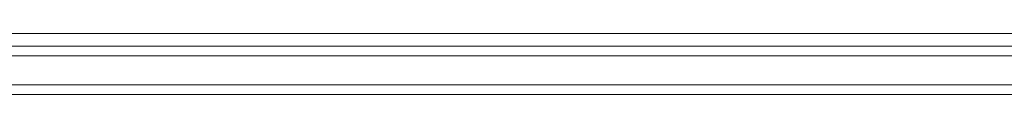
# Model space of a CAD drawing. Header units: inches. Extents: x -93 to 151, y -96 to 115.
# Tile 115 of 126: x 148.3563 to 148.6615, y 7.5353 to 7.5543. Entities that reach past the tile are written whole.
import ezdxf

# ---------------------------------------------------------------- set-up
doc = ezdxf.new("R2010")
doc.units = ezdxf.units.IN
doc.header["$MEASUREMENT"] = 0
doc.layers.add('1_projektowane', color=7, linetype='Continuous', lineweight=5)
doc.layers.add('urzadzenie', color=7, linetype='Continuous', lineweight=5)

# ---------------------------------------------------------------- blocks, each defined once
blk = doc.blocks.new('kdfkdfkf')
at = {"layer": 'urzadzenie', "color": 0, "linetype": 'Continuous'}
for p, q in [((148.74824, 7.5543), (147.79792, 7.5543)), ((147.56299, 7.5503), (148.71846, 7.5503)), ((148.7157, 7.5473), (147.56106, 7.5473)), ((147.56106, 7.5383), (148.71566, 7.5383)), ((148.71565, 7.5353), (147.56299, 7.5353))]:
    blk.add_line(p, q, dxfattribs=at)

msp = doc.modelspace()

# ---------------------------------------------------------------- block references
at = {"layer": '1_projektowane'}
msp.add_blockref('kdfkdfkf', (0, 0), dxfattribs=at)

doc.saveas('drawing.dxf')
